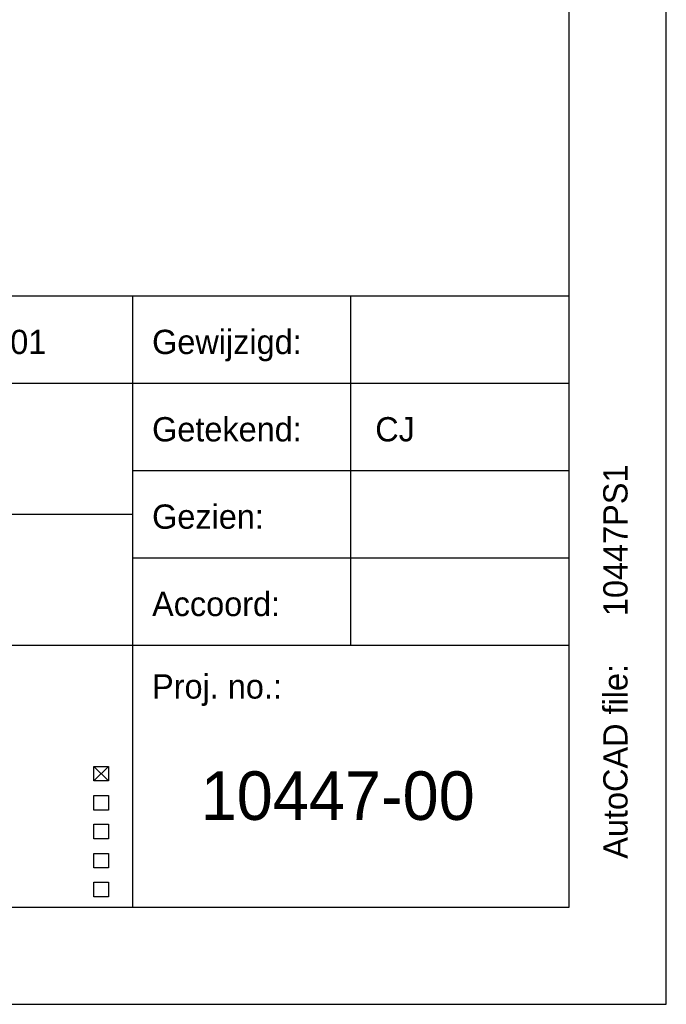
# Model space of a CAD drawing. Extents: x -783 to 603, y 238 to 1079.
# Tile 17 of 23: x 536 to 603, y 238 to 339. Entities that reach past the tile are written whole.
import ezdxf

# ---------------------------------------------------------------- set-up
doc = ezdxf.new("R2010")
doc.units = 0
doc.layers.get('0').update_dxf_attribs({"linetype": 'CONTINUOUS'})
for name, color, linetype in [('00KAD070', 5, 'CONTINUOUS'), ('BL$4----', 7, 'CONTINUOUS'), ('WM561---', 1, 'CONTINUOUS')]:
    doc.layers.add(name, color=color, linetype=linetype)
doc.styles.add('BURO-025', font='BUROFONT.shx', dxfattribs={"height": 2.5})
doc.styles.add('BURO-035', font='BUROFONT.shx', dxfattribs={"height": 3.5})
doc.styles.add('BURO-050', font='BUROFONT.shx', dxfattribs={"height": 5})

# ---------------------------------------------------------------- blocks, each defined once
blk = doc.blocks.new('KUIJPERSKLEUR')
at = {"color": 1}
for p, q in [((-185, 73), (-10, 73)), ((-55, 10), (-55, 73)), ((-32.5, 37), (-32.5, 73)), ((-185, 64), (-10, 64)), ((-55, 55), (-10, 55)), ((-185, 50.5), (-55, 50.5)), ((-55, 46), (-10, 46)), ((-185, 37), (-10, 37)), ((-59, 24.51), (-57.5, 23.01)), ((-59, 23.01), (-57.5, 24.51)), ((-59, 24.51), (-57.5, 24.51)), ((-59, 23.01), (-59, 24.51)), ((-57.5, 24.51), (-57.5, 23.01)), ((-57.5, 23.01), (-59, 23.01)), ((-59, 20.01), (-59, 21.51)), ((-59, 21.51), (-57.5, 21.51)), ((-57.5, 21.51), (-57.5, 20.01)), ((-57.5, 20.01), (-59, 20.01)), ((-59, 17.05), (-59, 18.55)), ((-59, 18.55), (-57.5, 18.55)), ((-57.5, 18.55), (-57.5, 17.05)), ((-57.5, 17.05), (-59, 17.05)), ((-59, 14.05), (-59, 15.55)), ((-59, 15.55), (-57.5, 15.55)), ((-57.5, 15.55), (-57.5, 14.05)), ((-57.5, 14.05), (-59, 14.05)), ((-59, 12.58), (-57.5, 12.58)), ((-59, 11.08), (-59, 12.58)), ((-57.5, 12.58), (-57.5, 11.08)), ((-57.5, 11.08), (-59, 11.08))]:
    blk.add_line(p, q, dxfattribs=at)
at = {"color": 1, "style": 'BURO-025'}
for s, p in [('Gewijzigd:', (-53, 67)), ('Getekend:', (-53, 58)), ('Gezien:', (-53, 49)), ('Accoord:', (-53, 40)), ('Proj. no.:', (-53, 31.5))]:
    blk.add_text(s, height=2.5, dxfattribs=at).set_placement(p)
blk.add_text('AutoCAD file:', height=2.5, rotation=90, dxfattribs=at).set_placement((-4, 15))
at = {"color": 150, "style": 'BURO-025'}
for tag, p in [('TKSCHAAL', (-167, 67)), ('TKBLADNR', (-124, 67)), ('TKDATCREAT', (-81, 67)), ('TKDATA', (-30, 67)), ('TKINIT', (-30, 58)), ('PRPRLEID', (-30, 49)), ('PRGRLEID', (-30, 40))]:
    blk.add_attdef(tag, p, '', height=2.5, dxfattribs=at)
at = {"color": 3, "style": 'BURO-035'}
for tag, p in [('PROMSCHR', (-177, 55)), ('TK1OMSCHR', (-177, 42))]:
    blk.add_attdef(tag, p, '', height=3.5, dxfattribs=at)
at = {"color": 1, "style": 'BURO-025'}
blk.add_attdef('TKFILE', (-4, 40), '', height=2.5, rotation=90, dxfattribs=at)
blk.add_attdef('PRNAAM', (-30, 31.5), '', height=2.5, dxfattribs=at)
at = {"color": 4, "style": 'BURO-050'}
blk.add_attdef('TKTEKNR', (-48, 19), '', height=5, dxfattribs=at)

msp = doc.modelspace()

# ---------------------------------------------------------------- linework, layer by layer
at = {"layer": '00KAD070', "linetype": 'CONTINUOUS'}
for p, q in [((593.05, 247.83), (593.05, 1068.83)), ((-772.91, 247.83), (593.05, 247.83))]:
    msp.add_line(p, q, dxfattribs=at)
at = {"layer": 'WM561---', "color": 3}
for p, q in [((603.05, 237.83), (603.05, 1078.83)), ((-782.91, 237.83), (603.05, 237.83))]:
    msp.add_line(p, q, dxfattribs=at)

# ---------------------------------------------------------------- block references
at = {"layer": 'BL$4----', "color": 3}
ref = msp.add_blockref('KUIJPERSKLEUR', (603.05, 237.83), dxfattribs=at)
ref.add_attrib('TKINIT', 'CJ', (573.05, 295.83), dxfattribs={"layer": '0', "color": 150, "height": 2.5, "style": 'BURO-025'})
ref.add_attrib('TKDATCREAT', '05-02-2001', (522.05, 304.83), dxfattribs={"layer": '0', "color": 150, "height": 2.5, "style": 'BURO-025'})
ref.add_attrib('TKFILE', '10447PS1', (599.05, 277.83), dxfattribs={"layer": '0', "color": 1, "height": 2.5, "rotation": 90, "style": 'BURO-025'})
ref.add_attrib('TKTEKNR', '10447-00', (555.05, 256.83), dxfattribs={"layer": '0', "color": 4, "height": 5, "style": 'BURO-050'})

doc.saveas('drawing.dxf')
